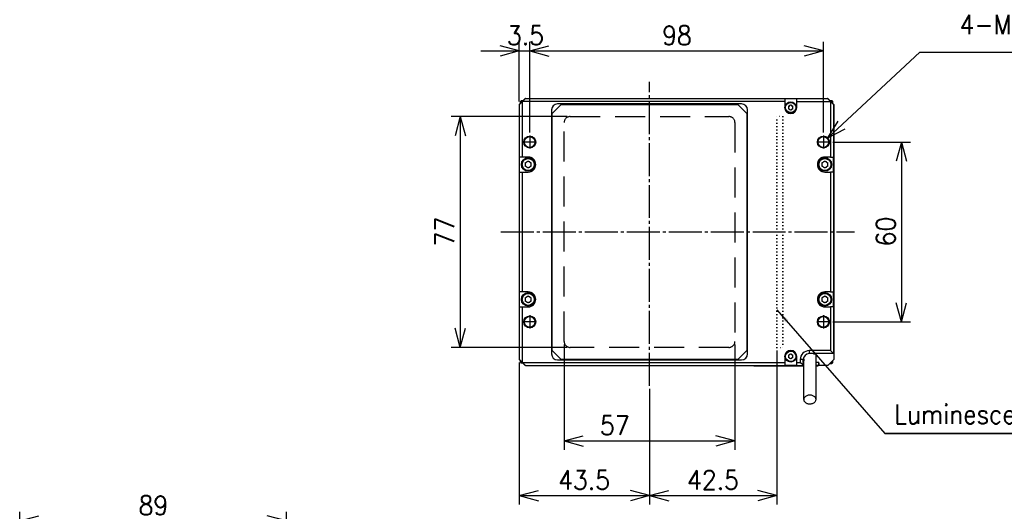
# Model space of a CAD drawing. Header units: inches. Extents: x 60 to 808, y 61 to 535.
# Tile 9 of 27: x 105 to 434, y 371 to 535. Entities that reach past the tile are written whole.
import ezdxf

# ---------------------------------------------------------------- set-up
doc = ezdxf.new("R2010")
doc.units = ezdxf.units.IN
for name, pattern in [('DASH_CENTER', [14, 11, -1, 1, -1]), ('DOTTED', [1, 0, -1]), ('LONG_DASHED', [15, 10, -5])]:
    doc.linetypes.add(name, pattern=pattern)
doc.layers.add('1', color=7, linetype='Continuous')
doc.styles.add('CONVERTER_11', font='txt.shx', dxfattribs={"width": 0.9})
doc.dimstyles.new('ME10_DIM_11', dxfattribs={"dimtxt": 6.4, "dimasz": 6.4, "dimexe": 3, "dimexo": 1, "dimgap": 2, "dimtad": 1, "dimdsep": 46, "dimtxsty": 'CONVERTER_11', "dimblk1": 'OPEN30', "dimblk2": 'OPEN30', "dimsah": 1, "dimcen": 0.09, "dimclrd": 3, "dimclre": 3, "dimclrt": 4, "dimadec": 0, "dimazin": 0, "dimtfac": 1, "dimtdec": 4, "dimtix": 1, "dimtmove": 0, "dimatfit": 3, "dimfxl": 1, "dimtolj": 1, "dimtzin": 0, "dimarcsym": 0})
doc.dimstyles.new('ME10_DIM_16', dxfattribs={"dimtxt": 6.4, "dimasz": 6.4, "dimexe": 3, "dimexo": 1, "dimgap": 2, "dimtad": 1, "dimdsep": 46, "dimtxsty": 'CONVERTER_11', "dimblk1": 'OPEN30', "dimblk2": 'OPEN30', "dimsah": 1, "dimcen": 0.09, "dimclrd": 3, "dimclre": 3, "dimclrt": 4, "dimadec": 0, "dimazin": 0, "dimtfac": 1, "dimtdec": 4, "dimtix": 1, "dimtmove": 0, "dimatfit": 3, "dimfxl": 1, "dimtolj": 1, "dimtzin": 0, "dimarcsym": 0})
doc.dimstyles.new('ME10_DIM_17', dxfattribs={"dimtxt": 6.4, "dimasz": 6.4, "dimexe": 3, "dimexo": 1, "dimgap": 2, "dimtad": 1, "dimdsep": 46, "dimtxsty": 'CONVERTER_11', "dimblk1": 'OPEN30', "dimblk2": 'OPEN30', "dimsah": 1, "dimcen": 0.09, "dimclrd": 3, "dimclre": 3, "dimclrt": 4, "dimadec": 0, "dimazin": 0, "dimtfac": 1, "dimtdec": 4, "dimtix": 1, "dimtmove": 0, "dimatfit": 3, "dimfxl": 1, "dimtolj": 1, "dimtzin": 0, "dimarcsym": 0})
doc.dimstyles.new('ME10_DIM_18', dxfattribs={"dimtxt": 6.4, "dimasz": 6.4, "dimexe": 3, "dimexo": 1, "dimgap": 2, "dimtad": 1, "dimdsep": 46, "dimtxsty": 'CONVERTER_11', "dimblk1": 'OPEN30', "dimblk2": 'OPEN30', "dimsah": 1, "dimcen": 0.09, "dimclrd": 3, "dimclre": 3, "dimclrt": 4, "dimadec": 0, "dimazin": 0, "dimtfac": 1, "dimtdec": 4, "dimtix": 1, "dimtmove": 0, "dimatfit": 3, "dimfxl": 1, "dimtolj": 1, "dimtzin": 0, "dimarcsym": 0})
doc.dimstyles.new('ME10_DIM_19', dxfattribs={"dimtxt": 6.4, "dimasz": 6.4, "dimexe": 3, "dimexo": 1, "dimgap": 2, "dimtad": 1, "dimdsep": 46, "dimtxsty": 'CONVERTER_11', "dimblk1": 'OPEN30', "dimblk2": 'OPEN30', "dimsah": 1, "dimcen": 0.09, "dimclrd": 3, "dimclre": 3, "dimclrt": 4, "dimadec": 0, "dimazin": 0, "dimtfac": 1, "dimtdec": 4, "dimtix": 1, "dimtmove": 0, "dimatfit": 3, "dimfxl": 1, "dimtolj": 1, "dimtzin": 0, "dimarcsym": 0})
doc.dimstyles.new('ME10_DIM_20', dxfattribs={"dimtxt": 6.4, "dimasz": 6.4, "dimexe": 3, "dimexo": 1, "dimgap": 2, "dimtad": 1, "dimdsep": 46, "dimtxsty": 'CONVERTER_11', "dimblk1": 'OPEN30', "dimblk2": 'OPEN30', "dimsah": 1, "dimcen": 0.09, "dimclrd": 3, "dimclre": 3, "dimclrt": 4, "dimadec": 0, "dimazin": 0, "dimtfac": 1, "dimtdec": 4, "dimtix": 1, "dimtmove": 0, "dimatfit": 3, "dimfxl": 1, "dimtolj": 1, "dimtzin": 0, "dimarcsym": 0})
doc.dimstyles.new('ME10_DIM_21', dxfattribs={"dimtxt": 6.4, "dimasz": 6.4, "dimexe": 3, "dimexo": 1, "dimgap": 2, "dimtad": 1, "dimdsep": 46, "dimtxsty": 'CONVERTER_11', "dimblk1": 'OPEN30', "dimblk2": 'OPEN30', "dimsah": 1, "dimcen": 0.09, "dimclrd": 3, "dimclre": 3, "dimclrt": 4, "dimadec": 0, "dimazin": 0, "dimtfac": 1, "dimtdec": 4, "dimtix": 1, "dimtmove": 0, "dimatfit": 3, "dimfxl": 1, "dimtolj": 1, "dimtzin": 0, "dimarcsym": 0})
doc.dimstyles.new('ME10_DIM_29', dxfattribs={"dimtxt": 6.4, "dimasz": 6.4, "dimexe": 3, "dimexo": 1, "dimgap": 2, "dimtad": 1, "dimdsep": 46, "dimtxsty": 'CONVERTER_11', "dimblk1": 'OPEN30', "dimblk2": 'OPEN30', "dimsah": 1, "dimcen": 0.09, "dimclrd": 3, "dimclre": 3, "dimclrt": 4, "dimadec": 0, "dimazin": 0, "dimtfac": 1, "dimtdec": 4, "dimtix": 1, "dimtmove": 0, "dimatfit": 3, "dimfxl": 1, "dimtolj": 1, "dimtzin": 0, "dimarcsym": 0})
doc.dimstyles.get("Standard").update_dxf_attribs({"dimtxt": 0.18, "dimasz": 0.18, "dimexe": 0.18, "dimexo": 0.0625, "dimgap": 0.09, "dimtad": 0, "dimtih": 1, "dimtoh": 1, "dimdec": 4, "dimzin": 0, "dimdsep": 46, "dimtxsty": 'Standard', "dimcen": 0.09, "dimadec": 0, "dimazin": 0, "dimtfac": 1, "dimtdec": 4, "dimtofl": 0, "dimtmove": 0, "dimatfit": 3, "dimfxl": 1, "dimtolj": 1, "dimtzin": 0, "dimarcsym": 0})

# ---------------------------------------------------------------- blocks, each defined once
blk = doc.blocks.new('*D3')
at = {"layer": '1', "color": 3, "linetype": 'Continuous'}
for p, q in [((358.02, 424.86), (358.02, 373.42)), ((315.52, 412.02), (315.52, 373.42)), ((315.52, 376.42), (358.02, 376.42))]:
    blk.add_line(p, q, dxfattribs=at)
at = {"layer": '1', "color": 3}
for p, q in [((315.52, 376.42), (321.92, 378.13)), ((358.02, 376.42), (351.62, 378.13)), ((315.52, 376.42), (321.92, 374.7)), ((358.02, 376.42), (351.62, 374.7))]:
    blk.add_line(p, q, dxfattribs=at)
at = {"layer": '1', "color": 4, "insert": (328.05, 378.42), "char_height": 6.4, "attachment_point": 7, "rotation": 0.0001, "line_spacing_factor": 0.60024, "style": 'CONVERTER_11'}
blk.add_mtext('\\C4;\\C4;42.5\\C4;', dxfattribs=at)
blk = doc.blocks.new('_OPEN30')
at = {"color": 0, "linetype": 'ByBlock', "lineweight": -2}
for p, q in [((-1, 0.267949), (0, 0)), ((0, 0), (-1, -0.267949)), ((0, 0), (-1, 0))]:
    blk.add_line(p, q, dxfattribs=at)
blk = doc.blocks.new('*D8')
at = {"layer": '1', "color": 3, "linetype": 'Continuous'}
for p, q in [((376.72, 494.36), (402.58, 494.36)), ((399.58, 494.36), (399.58, 434.36)), ((376.72, 434.36), (402.58, 434.36))]:
    blk.add_line(p, q, dxfattribs=at)
at = {"layer": '1', "color": 3}
for p, q in [((399.58, 494.36), (397.87, 487.96)), ((399.58, 494.36), (401.3, 487.96)), ((399.58, 434.36), (397.87, 440.76)), ((399.58, 434.36), (401.3, 440.76))]:
    blk.add_line(p, q, dxfattribs=at)
at = {"layer": '1', "color": 4, "insert": (397.58, 459.56), "char_height": 6.4, "attachment_point": 7, "rotation": 90, "line_spacing_factor": 0.60024, "style": 'CONVERTER_11'}
blk.add_mtext('\\C4;\\C4;60\\C4;', dxfattribs=at)
blk = doc.blocks.new('*D9')
at = {"layer": '1', "color": 3, "linetype": 'Continuous'}
for p, q in [((288.02, 502.86), (249.33, 502.86)), ((252.33, 502.86), (252.33, 425.86)), ((288.02, 425.86), (249.33, 425.86))]:
    blk.add_line(p, q, dxfattribs=at)
at = {"layer": '1', "color": 3}
for p, q in [((252.33, 502.86), (250.62, 496.46)), ((252.33, 502.86), (254.05, 496.46)), ((252.33, 425.86), (250.62, 432.26)), ((252.33, 425.86), (254.05, 432.26))]:
    blk.add_line(p, q, dxfattribs=at)
at = {"layer": '1', "color": 4, "insert": (250.33, 459.56), "char_height": 6.4, "attachment_point": 7, "rotation": 90, "line_spacing_factor": 0.60024, "style": 'CONVERTER_11'}
blk.add_mtext('\\C4;\\C4;77\\C4;', dxfattribs=at)
blk = doc.blocks.new('*D10')
at = {"layer": '1', "color": 3, "linetype": 'Continuous'}
for p, q in [((287.02, 426.86), (287.02, 391.63)), ((344.02, 426.86), (344.02, 391.63)), ((287.02, 394.63), (344.02, 394.63))]:
    blk.add_line(p, q, dxfattribs=at)
at = {"layer": '1', "color": 3}
for p, q in [((287.02, 394.63), (293.42, 396.35)), ((287.02, 394.63), (293.42, 392.92)), ((344.02, 394.63), (337.62, 396.35)), ((344.02, 394.63), (337.62, 392.92))]:
    blk.add_line(p, q, dxfattribs=at)
at = {"layer": '1', "color": 4, "insert": (298.99, 396.63), "char_height": 6.4, "attachment_point": 7, "rotation": 0.0001, "line_spacing_factor": 0.60024, "style": 'CONVERTER_11'}
blk.add_mtext('\\C4;\\C4;57\\C4;', dxfattribs=at)
blk = doc.blocks.new('*D11')
at = {"layer": '1', "color": 3, "linetype": 'Continuous'}
for p, q in [((272.02, 420.86), (272.02, 373.42)), ((315.52, 412.02), (315.52, 373.42)), ((272.02, 376.42), (315.52, 376.42))]:
    blk.add_line(p, q, dxfattribs=at)
at = {"layer": '1', "color": 3}
for p, q in [((272.02, 376.42), (278.42, 378.13)), ((315.52, 376.42), (309.12, 378.13)), ((272.02, 376.42), (278.42, 374.7)), ((315.52, 376.42), (309.12, 374.7))]:
    blk.add_line(p, q, dxfattribs=at)
at = {"layer": '1', "color": 4, "insert": (285.05, 378.42), "char_height": 6.4, "attachment_point": 7, "rotation": 0.0001, "line_spacing_factor": 0.60024, "style": 'CONVERTER_11'}
blk.add_mtext('\\C4;\\C4;43.5\\C4;', dxfattribs=at)
blk = doc.blocks.new('*D12')
at = {"layer": '1', "color": 3, "linetype": 'Continuous'}
for p, q in [((275.52, 497.56), (275.52, 527.74)), ((373.52, 497.56), (373.52, 527.74)), ((275.52, 524.74), (373.52, 524.74))]:
    blk.add_line(p, q, dxfattribs=at)
at = {"layer": '1', "color": 3}
for p, q in [((275.52, 524.74), (281.92, 526.45)), ((373.52, 524.74), (367.12, 526.45)), ((275.52, 524.74), (281.92, 523.02)), ((373.52, 524.74), (367.12, 523.02))]:
    blk.add_line(p, q, dxfattribs=at)
at = {"layer": '1', "color": 4, "insert": (319.72, 526.74), "char_height": 6.4, "attachment_point": 7, "rotation": 0.0001, "line_spacing_factor": 0.60024, "style": 'CONVERTER_11'}
blk.add_mtext('\\C4;\\C4;98\\C4;', dxfattribs=at)
blk = doc.blocks.new('*D13')
at = {"layer": '1', "color": 3}
for p, q in [((272.02, 524.74), (265.62, 526.45)), ((275.52, 524.74), (281.92, 526.45)), ((272.02, 524.74), (265.62, 523.02)), ((275.52, 524.74), (281.92, 523.02))]:
    blk.add_line(p, q, dxfattribs=at)
at = {"layer": '1', "color": 3, "linetype": 'Continuous'}
for p, q in [((272.02, 507.86), (272.02, 527.74)), ((275.52, 497.56), (275.52, 527.74)), ((259.22, 524.74), (272.02, 524.74)), ((272.02, 524.74), (275.52, 524.74)), ((275.52, 524.74), (288.32, 524.74))]:
    blk.add_line(p, q, dxfattribs=at)
at = {"layer": '1', "color": 4, "insert": (267.93, 526.74), "char_height": 6.4, "attachment_point": 7, "rotation": 0.0001, "line_spacing_factor": 0.60024, "style": 'CONVERTER_11'}
blk.add_mtext('\\C4;\\C4;3.5\\C4;', dxfattribs=at)
blk = doc.blocks.new('*D21')
at = {"layer": '1', "color": 3, "linetype": 'Continuous'}
for p, q in [((105.32, 332.74), (105.32, 370.94)), ((194.32, 332.74), (194.32, 370.94)), ((105.32, 367.94), (194.32, 367.94))]:
    blk.add_line(p, q, dxfattribs=at)
at = {"layer": '1', "color": 3}
for p, q in [((105.32, 367.94), (111.72, 369.65)), ((194.32, 367.94), (187.92, 369.65)), ((105.32, 367.94), (111.72, 366.22)), ((194.32, 367.94), (187.92, 366.22))]:
    blk.add_line(p, q, dxfattribs=at)
at = {"layer": '1', "color": 4, "insert": (145.02, 369.94), "char_height": 6.4, "attachment_point": 7, "rotation": 0.0001, "line_spacing_factor": 0.60024, "style": 'CONVERTER_11'}
blk.add_mtext('\\C4;\\C4;89\\C4;', dxfattribs=at)
blk = doc.blocks.new('*D26')
at = {"layer": '1', "color": 3, "linetype": 'Continuous'}
for p, q in [((374.99, 495.72), (405.77, 524.3)), ((405.77, 524.3), (472.17, 524.3))]:
    blk.add_line(p, q, dxfattribs=at)
at = {"layer": '1', "color": 3}
for q in [(378.51, 501.33), (380.85, 498.81)]:
    blk.add_line((374.99, 495.72), q, dxfattribs=at)
at = {"layer": '1', "color": 4, "insert": (418.99, 528.22), "char_height": 6.4, "attachment_point": 7, "rotation": 0.0001, "line_spacing_factor": 0.60024, "style": 'CONVERTER_11'}
blk.add_mtext('\\C4;4-M\\C4;4\\C4;depth4', dxfattribs=at)

msp = doc.modelspace()

# ---------------------------------------------------------------- linework, layer by layer
at = {"color": 250, "linetype": 'Continuous'}
for p, q in [((272.023, 506.856), (274.023, 508.856)), ((272.023, 506.856), (272.023, 421.856)), ((272.123, 506.856), (273.123, 507.856)), ((272.123, 489.356), (272.123, 506.856)), ((272.423, 507.846), (272.683, 508.106)), ((272.423, 507.263), (272.423, 507.846)), ((272.423, 507.256), (272.423, 507.263)), ((273.273, 508.106), (272.683, 508.106)), ((272.683, 507.935), (272.683, 508.106)), ((272.683, 507.516), (272.683, 507.935)), ((274.123, 508.856), (273.123, 507.856)), ((273.123, 489.356), (273.123, 507.856)), ((360.623, 507.856), (273.123, 507.856)), ((274.123, 508.856), (274.023, 508.856)), ((274.123, 508.856), (360.623, 508.856)), ((283.023, 503.856), (286.023, 506.856)), ((346.223, 507.056), (284.823, 507.056)), ((286.023, 506.856), (345.023, 506.856)), ((345.023, 506.856), (348.023, 503.856)), ((360.623, 508.856), (360.623, 507.856)), ((360.623, 508.856), (364.623, 508.856)), ((360.623, 507.856), (360.623, 505.856)), ((361.873, 506.289), (362.623, 506.722)), ((361.873, 506.289), (361.873, 505.423)), ((362.623, 506.722), (363.373, 506.289)), ((363.373, 505.423), (363.373, 506.289)), ((364.623, 507.856), (364.623, 508.856)), ((364.623, 508.856), (374.923, 508.856)), ((364.623, 505.856), (364.623, 507.856)), ((364.623, 507.856), (375.923, 507.856)), ((374.923, 508.856), (375.923, 507.856)), ((375.023, 508.856), (374.923, 508.856)), ((375.023, 508.856), (377.023, 506.856)), ((375.673, 508.206), (376.363, 508.206)), ((375.923, 507.856), (376.923, 506.856)), ((375.923, 507.856), (375.923, 489.356)), ((376.623, 507.946), (376.363, 508.206)), ((376.363, 508.206), (376.363, 507.547)), ((376.363, 507.547), (376.363, 507.516)), ((376.623, 507.946), (376.623, 507.363)), ((376.623, 507.363), (376.623, 507.256)), ((376.923, 506.856), (376.923, 489.356)), ((377.023, 506.856), (377.023, 421.856)), ((282.823, 505.056), (282.823, 423.656)), ((283.023, 424.856), (283.023, 503.856)), ((348.023, 503.856), (348.023, 424.856)), ((348.223, 423.656), (348.223, 505.056)), ((362.623, 504.99), (361.873, 505.423)), ((363.373, 505.423), (362.623, 504.99)), ((272.123, 484.356), (272.123, 489.356)), ((273.123, 489.356), (272.123, 489.356)), ((275.023, 489.356), (273.123, 489.356)), ((274.023, 487.433), (275.023, 488.011)), ((274.023, 487.433), (274.023, 486.279)), ((275.023, 488.011), (276.023, 487.433)), ((276.023, 486.279), (276.023, 487.433)), ((373.023, 487.433), (374.023, 488.011)), ((373.023, 487.433), (373.023, 486.279)), ((375.923, 489.356), (374.023, 489.356)), ((374.023, 488.011), (375.023, 487.433)), ((375.023, 486.279), (375.023, 487.433)), ((375.923, 489.356), (376.923, 489.356)), ((376.923, 484.356), (376.923, 489.356)), ((272.123, 484.356), (273.123, 484.356)), ((272.123, 444.356), (272.123, 484.356)), ((273.123, 484.356), (275.023, 484.356)), ((273.123, 444.356), (273.123, 484.356)), ((275.023, 485.701), (274.023, 486.279)), ((276.023, 486.279), (275.023, 485.701)), ((374.023, 485.701), (373.023, 486.279)), ((375.023, 486.279), (374.023, 485.701)), ((374.023, 484.356), (375.923, 484.356)), ((376.923, 484.356), (375.923, 484.356)), ((375.923, 484.356), (375.923, 444.356)), ((376.923, 484.356), (376.923, 444.356)), ((272.123, 439.356), (272.123, 444.356)), ((273.123, 444.356), (272.123, 444.356)), ((275.023, 444.356), (273.123, 444.356)), ((375.923, 444.356), (374.023, 444.356)), ((375.923, 444.356), (376.923, 444.356)), ((376.923, 439.356), (376.923, 444.356)), ((274.023, 442.433), (275.023, 443.011)), ((274.023, 442.433), (274.023, 441.279)), ((275.023, 440.701), (274.023, 441.279)), ((275.023, 443.011), (276.023, 442.433)), ((276.023, 441.279), (275.023, 440.701)), ((276.023, 441.279), (276.023, 442.433)), ((373.023, 442.433), (374.023, 443.011)), ((373.023, 442.433), (373.023, 441.279)), ((374.023, 440.701), (373.023, 441.279)), ((374.023, 443.011), (375.023, 442.433)), ((375.023, 441.279), (374.023, 440.701)), ((375.023, 441.279), (375.023, 442.433)), ((272.123, 421.856), (272.123, 439.356)), ((272.123, 439.356), (273.123, 439.356)), ((273.123, 420.856), (273.123, 439.356)), ((273.123, 439.356), (275.023, 439.356)), ((374.023, 439.356), (375.923, 439.356)), ((376.923, 439.356), (375.923, 439.356)), ((375.923, 439.356), (375.923, 424.756)), ((376.923, 439.356), (376.923, 423.756)), ((286.023, 421.856), (283.023, 424.856)), ((348.023, 424.856), (345.023, 421.856)), ((375.923, 424.756), (368.823, 424.756)), ((375.923, 424.756), (376.923, 423.756)), ((272.023, 421.856), (274.023, 419.856)), ((273.123, 420.856), (272.123, 421.856)), ((272.423, 421.449), (272.423, 421.456)), ((272.423, 420.866), (272.423, 421.449)), ((272.423, 420.866), (272.683, 420.606)), ((272.683, 420.777), (272.683, 421.196)), ((272.683, 420.606), (272.683, 420.777)), ((273.273, 420.606), (272.683, 420.606)), ((273.123, 420.856), (274.123, 419.856)), ((273.123, 420.856), (360.623, 420.856)), ((284.823, 421.656), (346.223, 421.656)), ((345.023, 421.856), (286.023, 421.856)), ((360.623, 422.856), (360.623, 420.856)), ((360.623, 420.856), (360.623, 419.856)), ((361.873, 423.289), (362.623, 423.722)), ((361.873, 423.289), (361.873, 422.423)), ((362.623, 421.99), (361.873, 422.423)), ((362.623, 423.722), (363.373, 423.289)), ((363.373, 422.423), (362.623, 421.99)), ((363.373, 422.423), (363.373, 423.289)), ((364.623, 420.856), (364.623, 422.856)), ((364.623, 419.856), (364.623, 420.856)), ((364.623, 420.856), (365.823, 420.856)), ((365.823, 421.756), (365.823, 420.856)), ((366.673, 420.006), (365.823, 420.856)), ((366.823, 420.856), (366.823, 421.756)), ((366.823, 420.956), (366.973, 420.956)), ((366.973, 420.856), (366.823, 420.856)), ((366.823, 420.856), (366.823, 420.156)), ((366.973, 408.458), (366.973, 421.044)), ((367.023, 421.956), (367.023, 421.256)), ((370.623, 423.756), (368.823, 423.756)), ((370.323, 423.456), (370.623, 423.756)), ((371.423, 423.756), (370.623, 423.756)), ((371.073, 408.458), (371.073, 423.756)), ((371.223, 420.856), (371.073, 421.006)), ((371.223, 420.856), (371.073, 420.856)), ((371.823, 420.856), (371.223, 420.856)), ((371.823, 420.856), (371.223, 420.856)), ((376.923, 423.756), (371.423, 423.756)), ((371.823, 420.856), (372.023, 420.656)), ((372.023, 420.856), (371.823, 420.856)), ((372.023, 420.656), (372.023, 420.856)), ((372.023, 420.656), (372.023, 419.856)), ((372.023, 419.856), (372.023, 420.656)), ((377.023, 421.856), (375.023, 419.856)), ((376.363, 421.196), (376.363, 421.165)), ((376.363, 421.165), (376.363, 420.506)), ((376.623, 420.766), (376.363, 420.506)), ((376.623, 421.456), (376.623, 421.349)), ((376.623, 421.349), (376.623, 420.766)), ((274.123, 419.856), (274.023, 419.856)), ((274.123, 419.856), (360.623, 419.856)), ((313.023, 419.856), (313.023, 419.656)), ((314.023, 419.656), (313.023, 419.656)), ((350.323, 419.656), (314.023, 419.656)), ((350.323, 419.856), (350.323, 419.846)), ((350.323, 419.846), (366.973, 419.846)), ((350.323, 419.646), (350.323, 419.656)), ((350.323, 419.646), (366.973, 419.646)), ((364.623, 419.856), (360.623, 419.856)), ((364.623, 419.856), (366.523, 419.856)), ((366.523, 419.856), (366.673, 420.006)), ((366.973, 419.856), (366.523, 419.856)), ((366.823, 420.156), (366.673, 420.006)), ((372.023, 419.856), (371.073, 419.856)), ((371.073, 419.846), (371.205, 419.846)), ((371.073, 419.646), (371.205, 419.646)), ((371.205, 419.846), (371.823, 419.846)), ((371.205, 419.646), (371.823, 419.646)), ((371.823, 419.846), (371.823, 419.856)), ((371.823, 419.646), (371.823, 419.846)), ((375.023, 419.856), (372.023, 419.856)), ((375.673, 420.506), (376.363, 420.506))]:
    msp.add_line(p, q, dxfattribs=at)
at = {"color": 1, "linetype": 'LONG_DASHED'}
for p, q in [((289.023, 502.856), (342.023, 502.856)), ((287.023, 427.856), (287.023, 500.856)), ((344.023, 500.856), (344.023, 427.856)), ((342.023, 425.856), (289.023, 425.856))]:
    msp.add_line(p, q, dxfattribs=at)
at = {"color": 1, "linetype": 'DOTTED'}
for p, q in [((358.023, 425.856), (358.023, 502.856)), ((360.023, 502.856), (358.023, 502.856)), ((360.023, 502.856), (360.023, 425.856)), ((358.023, 425.856), (360.023, 425.856))]:
    msp.add_line(p, q, dxfattribs=at)
at = {"color": 126, "linetype": 'Continuous', "true_color": 0x008060}
for p, q in [((368.823, 424.756), (368.823, 423.756)), ((366.823, 421.756), (365.823, 421.756)), ((366.823, 421.256), (367.023, 421.256)), ((314.023, 419.856), (314.023, 419.656))]:
    msp.add_line(p, q, dxfattribs=at)
at = {"color": 250, "linetype": 'Continuous'}
for centre, radius in [((362.623, 505.856), 1.9), ((362.623, 505.856), 1.7), ((275.523, 494.356), 2), ((373.523, 494.356), 2), ((275.523, 494.356), 1.8), ((373.523, 494.356), 1.8), ((275.023, 486.856), 2.25), ((275.023, 486.856), 1.99), ((374.023, 486.856), 2.25), ((374.023, 486.856), 1.99), ((275.023, 441.856), 2.25), ((275.023, 441.856), 1.99), ((374.023, 441.856), 2.25), ((374.023, 441.856), 1.99), ((275.523, 434.356), 2), ((275.523, 434.356), 1.8), ((373.523, 434.356), 2), ((373.523, 434.356), 1.8), ((362.623, 422.856), 1.9), ((362.623, 422.856), 1.7)]:
    msp.add_circle(centre, radius, dxfattribs=at)
for centre, radius, start, end in [((284.823, 505.056), 2, 90, 180), ((346.223, 505.056), 2, 0, 90), ((362.623, 505.856), 0.75, 120, 180), ((362.623, 505.856), 0.75, 60, 120), ((362.623, 505.856), 0.75, 0, 60), ((362.623, 505.856), 2, 180, 0), ((362.623, 505.856), 0.75, 180, 240), ((362.623, 505.856), 0.75, 240, 300), ((362.623, 505.856), 0.75, 300, 0), ((275.023, 486.856), 1, 120, 180), ((275.023, 486.856), 1, 180, 240), ((275.023, 486.856), 1, 60, 120), ((275.023, 486.856), 2.5, 270, 90), ((275.023, 486.856), 1, 0, 60), ((275.023, 486.856), 1, 300, 0), ((374.023, 486.856), 2.5, 90, 270), ((374.023, 486.856), 1, 120, 180), ((374.023, 486.856), 1, 180, 240), ((374.023, 486.856), 1, 60, 120), ((374.023, 486.856), 1, 0, 60), ((374.023, 486.856), 1, 300, 0), ((275.023, 486.856), 1, 240, 300), ((374.023, 486.856), 1, 240, 300), ((275.023, 441.856), 2.5, 270, 90), ((374.023, 441.856), 2.5, 90, 270), ((275.023, 441.856), 1, 120, 180), ((275.023, 441.856), 1, 180, 240), ((275.023, 441.856), 1, 60, 120), ((275.023, 441.856), 1, 240, 300), ((275.023, 441.856), 1, 0, 60), ((275.023, 441.856), 1, 300, 0), ((374.023, 441.856), 1, 120, 180), ((374.023, 441.856), 1, 180, 240), ((374.023, 441.856), 1, 60, 120), ((374.023, 441.856), 1, 240, 300), ((374.023, 441.856), 1, 0, 60), ((374.023, 441.856), 1, 300, 0), ((362.623, 422.856), 2, 0, 180), ((368.823, 421.756), 3, 90, 180), ((284.823, 423.656), 2, 180, 270), ((346.223, 423.656), 2, 270, 0), ((362.623, 422.856), 0.75, 120, 180), ((362.623, 422.856), 0.75, 180, 240), ((362.623, 422.856), 0.75, 60, 120), ((362.623, 422.856), 0.75, 240, 300), ((362.623, 422.856), 0.75, 0, 60), ((362.623, 422.856), 0.75, 300, 0), ((368.823, 421.756), 2, 90, 180)]:
    msp.add_arc(centre, radius, start, end, dxfattribs=at)
at = {"color": 1, "linetype": 'LONG_DASHED'}
for centre, start, end in [((289.023, 500.856), 90, 180), ((342.023, 500.856), 0, 90), ((289.023, 427.856), 180, 270), ((342.023, 427.856), 270, 0)]:
    msp.add_arc(centre, 2, start, end, dxfattribs=at)
at = {"color": 250, "linetype": 'Continuous'}
for points, knots in [([(371.073, 408.458), (371.058, 408.586), (371.029, 408.849), (370.804, 409.206), (370.472, 409.507), (370.044, 409.734), (369.55, 409.876), (369.023, 409.924), (368.495, 409.876), (368.001, 409.734), (367.573, 409.507), (367.241, 409.206), (367.016, 408.849), (366.987, 408.586), (366.973, 408.458)], [0, 0, 0, 0, 0.3816235, 0.7867993, 1.2298166, 1.712855, 2.2280473, 2.7609207, 3.2937941, 3.8089864, 4.2920248, 4.7350421, 5.1402179, 5.5218414, 5.5218414, 5.5218414, 5.5218414]), ([(366.973, 408.458), (366.98, 408.363), (366.996, 408.168), (367.122, 407.892), (367.315, 407.639), (367.573, 407.421), (367.885, 407.239), (368.118, 407.16), (368.238, 407.119)], [0, 0, 0, 0, 0.2855266, 0.5814219, 0.8955771, 1.2321, 1.5912674, 1.9701545, 1.9701545, 1.9701545, 1.9701545]), ([(368.238, 407.119), (368.398, 407.081), (368.722, 407.006), (369.223, 407.002), (369.71, 407.077), (370.158, 407.234), (370.543, 407.464), (370.837, 407.755), (371.034, 408.093), (371.06, 408.338), (371.073, 408.458)], [0, 0, 0, 0, 0.4928773, 0.9946854, 1.4905091, 1.9663533, 2.4114997, 2.8210128, 3.1981816, 3.555716, 3.555716, 3.555716, 3.555716])]:
    msp.add_open_spline(points, degree=3, knots=knots, dxfattribs=at)
at = {"layer": '1', "color": 1, "linetype": 'DASH_CENTER'}
for p, q in [((315.523, 413.02), (315.523, 514.467)), ((275.523, 496.556), (275.523, 492.156)), ((373.523, 496.556), (373.523, 492.156)), ((277.723, 494.356), (273.323, 494.356)), ((375.723, 494.356), (371.323, 494.356)), ((265.944, 464.356), (383.906, 464.356)), ((277.723, 434.356), (273.323, 434.356)), ((275.523, 436.556), (275.523, 432.156)), ((375.723, 434.356), (371.323, 434.356)), ((373.523, 436.556), (373.523, 432.156))]:
    msp.add_line(p, q, dxfattribs=at)
at = {"layer": '1', "color": 3}
msp.add_solid([(361.807, 435.031), (360.816, 434.165), (358.023, 438.364)], dxfattribs=at)

# ---------------------------------------------------------------- block references
at = {"layer": '1'}
msp.add_blockref('*D26', (0, 0), dxfattribs=at)

# ---------------------------------------------------------------- texts
at = {"layer": '1', "color": 4, "style": 'CONVERTER_11', "width": 0.9}
msp.add_text('Luminescence Surface', height=6.4, dxfattribs=at).set_placement((397.219, 400.346))

# ---------------------------------------------------------------- dimensions: what is measured, and where the dimension line sits
at = {"layer": '1'}
for base, p1, p2, dimstyle, picture, middle in [((272.023, 524.738), (275.523, 496.556), (272.023, 506.856), 'ME10_DIM_21', '*D13', (273.773, 529.938)), ((275.523, 524.738), (373.523, 496.556), (275.523, 496.556), 'ME10_DIM_20', '*D12', (324.523, 529.938)), ((287.023, 394.631), (344.023, 427.856), (287.023, 427.856), 'ME10_DIM_18', '*D10', (303.794, 399.831)), ((315.523, 376.417), (358.023, 425.856), (315.523, 413.02), 'ME10_DIM_11', '*D3', (336.773, 381.617)), ((272.023, 376.417), (315.523, 413.02), (272.023, 421.856), 'ME10_DIM_19', '*D11', (293.773, 381.617)), ((105.324, 367.936), (194.324, 331.74), (105.324, 331.74), 'ME10_DIM_29', '*D21', (149.824, 373.136))]:
    dim = msp.add_linear_dim(base=base, p1=p1, p2=p2, dimstyle=dimstyle, override={"dimpost": '<>'}, dxfattribs=at)
    dim.commit()
    dim.dimension.update_dxf_attribs({"geometry": picture, "text_midpoint": middle, "text_rotation": 0.00014})
for base, p1, p2, dimstyle, picture, middle in [((252.331, 502.856), (289.023, 425.856), (289.023, 502.856), 'ME10_DIM_17', '*D9', (247.131, 464.356)), ((399.581, 494.356), (375.723, 434.356), (375.723, 494.356), 'ME10_DIM_16', '*D8', (394.381, 464.356))]:
    dim = msp.add_linear_dim(base=base, p1=p1, p2=p2, angle=90, dimstyle=dimstyle, override={"dimpost": '<>'}, dxfattribs=at)
    dim.commit()
    dim.dimension.update_dxf_attribs({"geometry": picture, "text_midpoint": middle, "text_rotation": 90})

# ---------------------------------------------------------------- leaders
at = {"layer": '1', "color": 3, "linetype": 'Continuous', "has_arrowhead": 0}
msp.add_leader([(358.023, 438.364), (394.019, 397.146), (507.139, 397.146), (394.019, 397.146)], dimstyle='Standard', dxfattribs=at)

doc.saveas('drawing.dxf')
